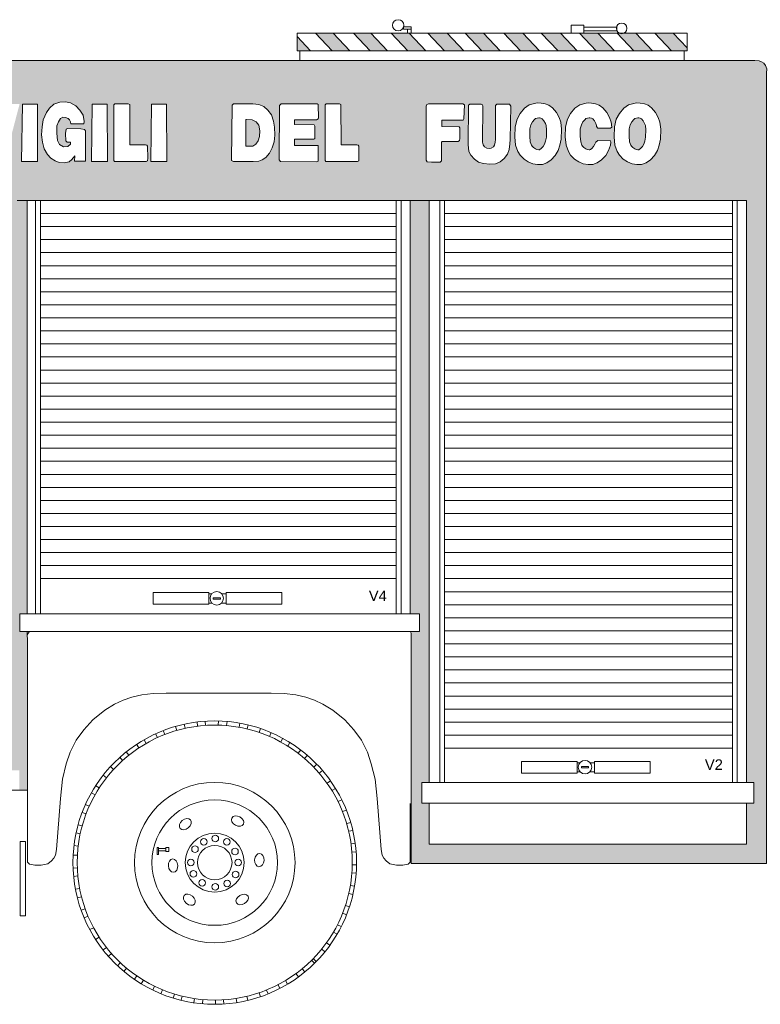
# Model space of a CAD drawing. Header units: metres. Extents: x -167 to 262, y -186 to 508.
# Tile 60 of 256: x 246.88 to 248.9, y -169.41 to -166.72. Entities that reach past the tile are written whole.
import ezdxf

# ---------------------------------------------------------------- set-up
doc = ezdxf.new("R2010")
doc.units = ezdxf.units.M
doc.header["$MEASUREMENT"] = 0
doc.styles.add('ERSTELLTER_STIL_1', font='arial.ttf')

msp = doc.modelspace()

# ---------------------------------------------------------------- hatches: boundary and pattern name
at = {"linetype": 'Continuous', "lineweight": 18}
for points in [[(247.7325, -166.755), (247.6847, -166.755), (247.7303, -166.8037), (247.7781, -166.8037)], [(247.8359, -166.755), (247.7887, -166.755), (247.8343, -166.8037), (247.8815, -166.8037)], [(247.9403, -166.755), (247.8916, -166.755), (247.9372, -166.8037), (247.9859, -166.8037)], [(248.0441, -166.755), (247.9917, -166.755), (248.0373, -166.8037), (248.0897, -166.8037)], [(248.1438, -166.755), (248.0931, -166.755), (248.1387, -166.8037), (248.1894, -166.8037)], [(248.2514, -166.755), (248.1994, -166.755), (248.245, -166.8037), (248.297, -166.8037)], [(248.3538, -166.755), (248.3016, -166.755), (248.3472, -166.8037), (248.3994, -166.8037)], [(248.4562, -166.755), (248.4058, -166.755), (248.4514, -166.8037), (248.5018, -166.8037)], [(248.5599, -166.755), (248.5279, -166.755, -0.250559), (248.5142, -166.755), (248.5091, -166.755), (248.5547, -166.8037), (248.6055, -166.8037)], [(248.6121, -166.755), (248.6577, -166.8037), (248.6997, -166.8037), (248.6997, -166.7951), (248.6622, -166.755)], [(247.6346, -166.7644), (247.6346, -166.8037), (247.6714, -166.8037)], [(247.5134, -167.0638), (247.5215, -167.0587), (247.5282, -167.0492), (247.5313, -167.0375), (247.5322, -167.0224), (247.5294, -167.0072), (247.5226, -166.998), (247.5114, -166.9921), (247.4943, -166.9915), (247.4941, -167.0641), (247.4999, -167.0641)], [(248.2715, -167.0524), (248.2748, -167.0612), (248.2776, -167.066), (248.2879, -167.073), (248.2962, -167.0742), (248.3002, -167.0726), (248.3093, -167.0625), (248.3132, -167.0506), (248.3155, -167.0399), (248.3161, -167.0197), (248.3147, -167.008), (248.3126, -167.0021), (248.3088, -166.9948), (248.3037, -166.9888), (248.2972, -166.9859), (248.2844, -166.9894), (248.2776, -166.9978), (248.2734, -167.0055), (248.2705, -167.0166), (248.2701, -167.0373)], [(248.5488, -167.066), (248.5591, -167.073), (248.5675, -167.0742), (248.5715, -167.0726), (248.5805, -167.0625), (248.5845, -167.0506), (248.5867, -167.0399), (248.5874, -167.0197), (248.586, -167.008), (248.5839, -167.0021), (248.58, -166.9948), (248.5749, -166.9888), (248.5684, -166.9859), (248.5557, -166.9894), (248.5489, -166.9978), (248.5446, -167.0055), (248.5418, -167.0166), (248.5414, -167.0373), (248.5428, -167.0524), (248.5461, -167.0612)], [(246.897, -167.2127), (246.8427, -167.2127), (246.8427, -168.7703), (246.8755, -168.7703), (246.8755, -168.8249), (246.8973, -168.8249), (246.8973, -168.4123), (246.897, -168.3999), (246.897, -168.3999), (246.897, -168.3914), (246.8767, -168.3914), (246.8767, -168.3426), (246.897, -168.3426)]]:
    msp.add_hatch(color=1, dxfattribs=at).paths.add_polyline_path(points)
h = msp.add_hatch(color=1, dxfattribs=at)
h.paths.add_polyline_path([(245.8277, -166.8551), (245.8277, -168.5342), (245.8714, -168.5342), (245.8714, -167.2127), (247.9431, -167.2127), (247.9431, -168.3426), (247.9685, -168.3426), (247.9685, -168.3914), (247.9444, -168.3914), (247.9463, -168.3959), (247.9463, -169.0257), (248.9173, -169.0257), (248.9173, -166.8648), (248.9177, -166.853), (248.9138, -166.8438), (248.9092, -166.8377), (248.9035, -166.8338), (248.8966, -166.8312), (248.8847, -166.8303), (245.943, -166.8303), (245.8497, -166.8313), (245.8372, -166.8319), (245.8335, -166.8341), (245.831, -166.8375), (245.8288, -166.8418), (245.8279, -166.8496)])
h.paths.add_polyline_path([(246.0762, -167.0288, -1), (246.2264, -167.0288, -1)], flags=0)
h.paths.add_polyline_path([(246.2512, -166.9997), (246.2512, -166.9678), (246.2663, -166.9678), (246.2712, -166.9663), (246.2755, -166.9639), (246.2791, -166.9605), (246.2813, -166.9562), (246.2818, -166.952), (246.2817, -166.9473), (246.285, -166.9431), (246.3105, -166.9431), (246.3139, -166.9475), (246.3139, -167.1104), (246.3087, -167.1153), (246.2809, -167.1153), (246.276, -167.1106), (246.276, -166.9997)], flags=0)
h.paths.add_polyline_path([(246.3668, -166.9997), (246.3421, -166.9997), (246.3421, -166.9678), (246.3572, -166.9678), (246.362, -166.9663), (246.3664, -166.9639), (246.3699, -166.9605), (246.3722, -166.9562), (246.3726, -166.952), (246.3725, -166.9473), (246.3759, -166.9431), (246.4013, -166.9431), (246.4047, -166.9475), (246.4047, -167.1104), (246.3995, -167.1153), (246.3718, -167.1153), (246.3668, -167.1106)], flags=0)
h.paths.add_polyline_path([(246.4289, -167.0746), (246.4328, -167.0707), (246.4642, -167.0613), (246.4676, -167.0662), (246.4716, -167.0738), (246.4769, -167.0793), (246.4834, -167.0837), (246.4912, -167.0848), (246.4984, -167.0837), (246.5043, -167.0812), (246.5092, -167.0766), (246.5138, -167.0707), (246.517, -167.0621), (246.517, -167.0533), (246.5162, -167.0449), (246.5122, -167.0361), (246.5041, -167.0302), (246.4937, -167.0273), (246.4819, -167.0283), (246.4727, -167.0332), (246.4671, -167.0409), (246.4333, -167.0366), (246.4321, -167.032), (246.4454, -166.9436), (246.5451, -166.9436), (246.5499, -166.9455), (246.5499, -166.9795), (246.5428, -166.98), (246.476, -166.98), (246.4749, -166.9971), (246.4843, -166.9944), (246.4956, -166.9928), (246.5036, -166.9928), (246.515, -166.9944), (246.5243, -166.9971), (246.5347, -167.0028), (246.543, -167.0104), (246.549, -167.0178), (246.5534, -167.0274), (246.5574, -167.0404), (246.5577, -167.0551), (246.557, -167.0668), (246.554, -167.0788), (246.5467, -167.0951), (246.5347, -167.1078), (246.523, -167.1154), (246.5077, -167.1198), (246.4923, -167.1211), (246.478, -167.1208), (246.4649, -167.1171), (246.4522, -167.1099), (246.443, -167.1011), (246.4337, -167.0879)], flags=0)
h.paths.add_polyline_path([(246.7949, -167.1044), (246.7595, -166.9487), (246.7971, -166.9487), (246.8159, -167.0475), (246.8375, -166.9487), (246.8762, -166.9487), (246.8353, -167.1049)], flags=0)
h.paths.add_polyline_path([(246.9254, -167.106), (246.8817, -167.106), (246.8838, -166.9492), (246.9248, -166.9498)], flags=0)
h.paths.add_polyline_path([(246.9361, -167.0328), (246.9378, -167.011), (246.9405, -166.9923), (246.9495, -166.9726), (246.9582, -166.9602), (246.9696, -166.9492), (246.986, -166.9435), (247.0014, -166.9431), (247.0151, -166.9455), (247.0299, -166.9535), (247.0406, -166.9657), (247.0494, -166.9798), (247.0528, -166.9965), (247.0521, -167.0029), (247.0405, -167.0031), (247.0162, -167.0027), (247.0155, -166.9979), (247.0128, -166.9924), (247.0086, -166.9885), (247.0015, -166.9856), (246.9944, -166.985), (246.9878, -166.9887), (246.982, -166.9974), (246.9775, -167.009), (246.9775, -167.0287), (246.9799, -167.0485), (246.9852, -167.0595), (246.9962, -167.0664), (247.0076, -167.065), (247.0152, -167.059), (247.0155, -167.0529), (247.0065, -167.0532), (247.0023, -167.0495), (247.002, -167.0295), (247.0036, -167.016), (247.0439, -167.0169), (247.0563, -167.0192), (247.056, -167.1051), (247.0265, -167.1051), (247.0268, -167.0903), (247.0192, -167.1006), (247.0113, -167.1069), (246.9981, -167.1095), (246.9844, -167.1085), (246.973, -167.1045), (246.9617, -167.0974), (246.9525, -167.0869), (246.9435, -167.0714), (246.9388, -167.0532)], flags=0)
h.paths.add_polyline_path([(247.0723, -167.106), (247.0743, -166.9492), (247.1154, -166.9498), (247.1159, -167.106)], flags=0)
h.paths.add_polyline_path([(247.1339, -167.1057), (247.1337, -166.9488), (247.1729, -166.9484), (247.1769, -166.9504), (247.1773, -167.0604), (247.2233, -167.0604), (247.2256, -167.0641), (247.2262, -167.0973), (247.2257, -167.1059)], flags=0)
h.paths.add_polyline_path([(247.2347, -167.106), (247.2367, -166.9492), (247.2778, -166.9498), (247.2783, -167.106)], flags=0)
h.paths.add_polyline_path([(247.4551, -167.1038), (247.4567, -166.9519), (247.4607, -166.9483), (247.5134, -166.9483), (247.5302, -166.9499), (247.5434, -166.9558), (247.5542, -166.9658), (247.5641, -166.9786), (247.5701, -166.9961), (247.5725, -167.0125), (247.5737, -167.034), (247.5713, -167.0528), (247.5665, -167.0691), (247.5593, -167.0831), (247.5486, -167.0951), (247.5386, -167.1014), (247.5302, -167.105), (247.5146, -167.1058), (247.4603, -167.1058)], flags=0)
h.paths.add_polyline_path([(247.5889, -167.1065), (247.5858, -167.102), (247.5863, -166.9531), (247.5906, -166.9484), (247.6919, -166.9484), (247.6926, -166.9891), (247.6877, -166.9919), (247.6272, -166.9919), (247.6272, -167.0053), (247.6829, -167.0055), (247.683, -167.0453), (247.6269, -167.0453), (247.6269, -167.0625), (247.6823, -167.0625), (247.6917, -167.0627), (247.6922, -167.0678), (247.6917, -167.107)], flags=0)
h.paths.add_polyline_path([(247.7111, -167.1057), (247.7109, -166.9488), (247.7501, -166.9484), (247.7541, -166.9504), (247.7545, -167.0604), (247.8005, -167.0604), (247.8028, -167.0641), (247.8034, -167.0973), (247.8029, -167.1059)], flags=0)
h.paths.add_polyline_path([(247.975, -168.8607), (247.975, -168.8042), (247.9955, -168.8042), (247.9955, -167.2127), (248.8625, -167.2127), (248.8625, -168.8042), (248.8826, -168.8042), (248.8826, -168.8607), (248.8625, -168.8607), (248.8625, -168.9722), (247.9955, -168.9722), (247.9955, -168.8607)], flags=0)
h.paths.add_polyline_path([(247.9893, -167.1074), (247.987, -167.1023), (247.987, -166.9549), (247.9886, -166.95), (247.9937, -166.9486), (248.0873, -166.9486), (248.0914, -166.9513), (248.0898, -166.9932), (248.0297, -166.9931), (248.0297, -167.0108), (248.0792, -167.011), (248.079, -167.0437), (248.0782, -167.051), (248.0308, -167.0511), (248.0291, -167.0535), (248.0291, -167.1043), (248.0249, -167.1082), (248.0015, -167.1082)], flags=0)
h.paths.add_polyline_path([(248.102, -167.0601), (248.1024, -166.9493), (248.1411, -166.9498), (248.1422, -166.9551), (248.1413, -167.0529), (248.1431, -167.0607), (248.1464, -167.0664), (248.1524, -167.0697), (248.159, -167.0709), (248.165, -167.07), (248.1707, -167.0664), (248.1737, -167.0613), (248.1758, -167.0535), (248.1761, -167.046), (248.1761, -166.953), (248.1803, -166.9494), (248.2143, -166.9497), (248.218, -166.9549), (248.2163, -167.0464), (248.2154, -167.0579), (248.2137, -167.0729), (248.2094, -167.0861), (248.2004, -167.0977), (248.1889, -167.1067), (248.176, -167.1122), (248.1606, -167.1135), (248.1435, -167.1118), (248.1302, -167.1079), (248.1191, -167.0994), (248.1088, -167.0887), (248.1037, -167.0784)], flags=0)
h.paths.add_polyline_path([(248.2294, -167.0388), (248.2299, -167.0111), (248.2352, -166.9903), (248.2438, -166.9749), (248.2555, -166.9606), (248.2688, -166.9515), (248.2897, -166.9458), (248.3008, -166.9462), (248.3124, -166.9482), (248.3223, -166.9525), (248.3318, -166.9591), (248.3427, -166.9719), (248.35, -166.9857), (248.3546, -166.9986), (248.3569, -167.018), (248.356, -167.0447), (248.3526, -167.0612), (248.3476, -167.0761), (248.3398, -167.0895), (248.3285, -167.102), (248.3167, -167.1099), (248.3044, -167.1146), (248.2915, -167.1146), (248.2784, -167.1127), (248.2661, -167.1074), (248.2544, -167.0994), (248.2438, -167.0888), (248.2379, -167.0787), (248.2315, -167.0616)], flags=0)
h.paths.add_polyline_path([(248.3692, -167.0616), (248.3671, -167.0388), (248.3676, -167.0111), (248.3729, -166.9903), (248.3815, -166.9749), (248.3932, -166.9606), (248.4065, -166.9515), (248.4274, -166.9458), (248.4385, -166.9462), (248.4501, -166.9482), (248.46, -166.9525), (248.4695, -166.9591), (248.4804, -166.9719), (248.4877, -166.9857), (248.4923, -166.9986), (248.4942, -167.0151), (248.4744, -167.0151), (248.456, -167.0146), (248.4527, -167.0107), (248.4524, -167.008), (248.4503, -167.0021), (248.4465, -166.9948), (248.442, -166.9895), (248.4402, -166.9882), (248.4384, -166.9875), (248.4344, -166.9868), (248.4321, -166.9867), (248.4237, -166.989), (248.421, -166.9909), (248.4153, -166.9978), (248.4111, -167.0055), (248.4082, -167.0166), (248.4078, -167.0373), (248.4092, -167.0524), (248.4125, -167.0612), (248.414, -167.0638), (248.4182, -167.0679), (248.4236, -167.0716), (248.4272, -167.0732), (248.4321, -167.0739), (248.4346, -167.0739), (248.4356, -167.0735), (248.4393, -167.071), (248.4445, -167.0653), (248.4481, -167.0591), (248.4502, -167.0529), (248.4562, -167.0491), (248.4926, -167.0499), (248.4903, -167.0612), (248.4853, -167.0761), (248.4775, -167.0895), (248.4662, -167.102), (248.4544, -167.1099), (248.4421, -167.1146), (248.4292, -167.1146), (248.4161, -167.1127), (248.4038, -167.1074), (248.3921, -167.0994), (248.3815, -167.0888), (248.3756, -167.0787)], flags=0)
h.paths.add_polyline_path([(248.5006, -167.0388), (248.5012, -167.0111), (248.5065, -166.9903), (248.515, -166.9749), (248.5267, -166.9606), (248.5401, -166.9515), (248.561, -166.9458), (248.5721, -166.9462), (248.5836, -166.9482), (248.5935, -166.9525), (248.6031, -166.9591), (248.614, -166.9719), (248.6212, -166.9857), (248.6258, -166.9986), (248.6282, -167.018), (248.6273, -167.0447), (248.6239, -167.0612), (248.6189, -167.0761), (248.611, -167.0895), (248.5998, -167.102), (248.588, -167.1099), (248.5756, -167.1146), (248.5628, -167.1146), (248.5496, -167.1127), (248.5374, -167.1074), (248.5257, -167.0994), (248.515, -167.0888), (248.5092, -167.0787), (248.5028, -167.0616)], flags=0)

# ---------------------------------------------------------------- linework, layer by layer
at = {"color": 7, "linetype": 'Continuous', "lineweight": 13}
for p, q in [((246.9199, -167.2127), (246.9199, -168.3426)), ((246.9333, -167.2127), (246.9333, -168.3426)), ((247.9054, -167.2127), (247.9054, -168.3426)), ((247.9188, -167.2127), (247.9188, -168.3426)), ((248.024, -167.2127), (248.024, -168.8042)), ((248.0374, -167.2127), (248.0374, -168.8042)), ((248.8236, -167.2127), (248.8236, -168.8042)), ((248.837, -167.2127), (248.837, -168.8042)), ((246.9333, -167.2484), (247.9054, -167.2484)), ((248.0374, -167.2484), (248.8236, -167.2484)), ((246.9333, -167.284), (247.9054, -167.284)), ((248.0374, -167.284), (248.8236, -167.284)), ((246.9333, -167.3197), (247.9054, -167.3197)), ((248.0374, -167.3197), (248.8236, -167.3197)), ((246.9333, -167.3553), (247.9054, -167.3553)), ((248.0374, -167.3553), (248.8236, -167.3553)), ((246.9333, -167.391), (247.9054, -167.391)), ((248.0374, -167.391), (248.8236, -167.391)), ((246.9333, -167.4266), (247.9054, -167.4266)), ((248.0374, -167.4266), (248.8236, -167.4266)), ((246.9333, -167.4623), (247.9054, -167.4623)), ((248.0374, -167.4623), (248.8236, -167.4623)), ((246.9333, -167.4979), (247.9054, -167.4979)), ((248.0374, -167.4979), (248.8236, -167.4979)), ((246.9333, -167.5336), (247.9054, -167.5336)), ((248.0374, -167.5336), (248.8236, -167.5336)), ((246.9333, -167.5692), (247.9054, -167.5692)), ((248.0374, -167.5692), (248.8236, -167.5692)), ((246.9333, -167.6049), (247.9054, -167.6049)), ((248.0374, -167.6049), (248.8236, -167.6049)), ((246.9333, -167.6405), (247.9054, -167.6405)), ((248.0374, -167.6405), (248.8236, -167.6405)), ((246.9333, -167.6762), (247.9054, -167.6762)), ((248.0374, -167.6762), (248.8236, -167.6762)), ((246.9333, -167.7118), (247.9054, -167.7118)), ((248.0374, -167.7118), (248.8236, -167.7118)), ((246.9333, -167.7475), (247.9054, -167.7475)), ((248.0374, -167.7475), (248.8236, -167.7475)), ((246.9333, -167.7831), (247.9054, -167.7831)), ((248.0374, -167.7831), (248.8236, -167.7831)), ((246.9333, -167.8188), (247.9054, -167.8188)), ((248.0374, -167.8188), (248.8236, -167.8188)), ((246.9333, -167.8544), (247.9054, -167.8544)), ((248.0374, -167.8544), (248.8236, -167.8544)), ((246.9333, -167.8901), (247.9054, -167.8901)), ((248.0374, -167.8901), (248.8236, -167.8901)), ((246.9333, -167.9257), (247.9054, -167.9257)), ((248.0374, -167.9257), (248.8236, -167.9257)), ((246.9333, -167.9614), (247.9054, -167.9614)), ((248.0374, -167.9614), (248.8236, -167.9614)), ((246.9333, -167.997), (247.9054, -167.997)), ((248.0374, -167.997), (248.8236, -167.997)), ((246.9333, -168.0327), (247.9054, -168.0327)), ((248.0374, -168.0327), (248.8236, -168.0327)), ((246.9333, -168.0683), (247.9054, -168.0683)), ((248.0374, -168.0683), (248.8236, -168.0683)), ((246.9333, -168.104), (247.9054, -168.104)), ((248.0374, -168.104), (248.8236, -168.104)), ((246.9333, -168.1396), (247.9054, -168.1396)), ((248.0374, -168.1396), (248.8236, -168.1396)), ((246.9333, -168.1753), (247.9054, -168.1753)), ((248.0374, -168.1753), (248.8236, -168.1753)), ((246.9333, -168.2109), (247.9054, -168.2109)), ((248.0374, -168.2109), (248.8236, -168.2109)), ((246.9333, -168.2466), (247.9054, -168.2466)), ((248.0374, -168.2466), (248.8236, -168.2466)), ((248.0374, -168.2822), (248.8236, -168.2822)), ((248.0374, -168.3179), (248.8236, -168.3179)), ((248.0374, -168.3535), (248.8236, -168.3535)), ((248.0374, -168.3892), (248.8236, -168.3892)), ((248.0374, -168.4248), (248.8236, -168.4248)), ((248.0374, -168.4605), (248.8236, -168.4605)), ((248.0374, -168.4961), (248.8236, -168.4961)), ((248.0374, -168.5318), (248.8236, -168.5318)), ((248.0374, -168.5675), (248.8236, -168.5675)), ((248.0374, -168.6031), (248.8236, -168.6031)), ((247.3284, -168.6558), (247.326, -168.6446)), ((247.3625, -168.6499), (247.3611, -168.6385)), ((247.3843, -168.6478), (247.3836, -168.6363)), ((247.4189, -168.6471), (247.4192, -168.6356)), ((247.4419, -168.6484), (247.4429, -168.6369)), ((247.4762, -168.653), (247.4783, -168.6417)), ((248.0374, -168.6388), (248.8236, -168.6388)), ((247.2527, -168.6812), (247.2479, -168.6707)), ((247.2728, -168.6726), (247.2686, -168.6619)), ((247.3056, -168.6616), (247.3024, -168.6505)), ((247.4976, -168.6575), (247.5003, -168.6463)), ((247.5309, -168.6672), (247.5346, -168.6563)), ((247.5586, -168.6779), (247.5632, -168.6674)), ((247.2023, -168.7091), (247.196, -168.6995)), ((247.2219, -168.697), (247.2162, -168.6871)), ((247.5897, -168.6931), (247.5953, -168.683)), ((247.6086, -168.7042), (247.6147, -168.6944)), ((248.0374, -168.6744), (248.8236, -168.6744)), ((247.1743, -168.7295), (247.1671, -168.7205)), ((247.6371, -168.7238), (247.6441, -168.7147)), ((248.0374, -168.7101), (248.8236, -168.7101)), ((247.1576, -168.7437), (247.1499, -168.7351)), ((247.655, -168.7383), (247.6625, -168.7296)), ((247.133, -168.768), (247.1246, -168.7602)), ((247.6801, -168.7621), (247.6884, -168.7542)), ((247.6948, -168.7783), (247.7036, -168.7709)), ((247.1137, -168.7907), (247.1047, -168.7836)), ((247.7161, -168.8056), (247.7255, -168.799)), ((247.0823, -168.8376), (247.0723, -168.8319)), ((247.0936, -168.8188), (247.084, -168.8126)), ((247.7296, -168.826), (247.7394, -168.82)), ((247.7463, -168.8563), (247.7566, -168.8512)), ((247.0578, -168.8897), (247.0471, -168.8856)), ((247.0666, -168.8684), (247.0561, -168.8637)), ((247.7585, -168.8835), (247.7691, -168.8793)), ((247.7698, -168.9162), (247.7808, -168.913)), ((247.0418, -168.9438), (247.0306, -168.9414)), ((247.047, -168.9226), (247.036, -168.9195)), ((247.7754, -168.9374), (247.7866, -168.9348)), ((247.0361, -168.978), (247.0247, -168.9766)), ((247.7817, -168.9714), (247.7931, -168.9698)), ((247.7842, -168.9943), (247.7956, -168.9934)), ((247.0339, -169.0029), (247.0225, -169.0023)), ((247.0337, -169.0375), (247.0222, -169.038)), ((247.7852, -169.0289), (247.7967, -169.0291)), ((247.0352, -169.0594), (247.0237, -169.0605)), ((247.7842, -169.0508), (247.7957, -169.0516)), ((247.0401, -169.0936), (247.0288, -169.0958)), ((247.7801, -169.0851), (247.7914, -169.087)), ((247.0451, -169.1161), (247.034, -169.119)), ((247.7757, -169.1072), (247.7869, -169.1098)), ((247.0553, -169.1492), (247.0444, -169.1531)), ((247.7664, -169.1405), (247.7773, -169.1441)), ((247.0632, -169.1696), (247.0526, -169.1741)), ((247.7589, -169.1611), (247.7696, -169.1653)), ((247.0782, -169.2008), (247.068, -169.2062)), ((247.7447, -169.1927), (247.755, -169.1979)), ((247.0933, -169.2265), (247.0836, -169.2327)), ((247.7337, -169.2129), (247.7436, -169.2187)), ((247.1133, -169.2547), (247.1043, -169.2617)), ((247.7016, -169.2593), (247.7105, -169.2666)), ((247.7149, -169.2419), (247.7242, -169.2486)), ((247.1273, -169.2715), (247.1187, -169.2791)), ((247.6741, -169.2897), (247.6822, -169.2979)), ((247.6786, -169.2852), (247.6868, -169.2932)), ((247.1514, -169.2964), (247.1435, -169.3047)), ((247.1686, -169.3117), (247.1613, -169.3205)), ((247.6485, -169.3129), (247.6558, -169.3218)), ((247.1962, -169.3326), (247.1897, -169.342)), ((247.2146, -169.3444), (247.2086, -169.3543)), ((247.6023, -169.3455), (247.6082, -169.3553)), ((247.6312, -169.3264), (247.638, -169.3356)), ((247.245, -169.361), (247.2399, -169.3713)), ((247.2665, -169.3706), (247.2621, -169.3813)), ((247.5508, -169.3712), (247.5551, -169.3818)), ((247.5822, -169.3567), (247.5875, -169.3669)), ((247.2991, -169.3823), (247.2957, -169.3933)), ((247.3202, -169.3881), (247.3174, -169.3993)), ((247.3541, -169.3947), (247.3524, -169.4061)), ((247.377, -169.3974), (247.376, -169.4089)), ((247.4116, -169.3988), (247.4116, -169.4103)), ((247.4335, -169.3981), (247.4342, -169.4095)), ((247.4679, -169.3942), (247.4696, -169.4056)), ((247.4971, -169.3884), (247.4997, -169.3996)), ((247.5303, -169.3788), (247.534, -169.3897))]:
    msp.add_line(p, q, dxfattribs=at)
for points in [[(248.383, -166.7337), (248.418, -166.7337), (248.418, -166.755), (248.383, -166.755)], [(247.6346, -166.755), (248.6997, -166.755), (248.6997, -166.8037), (247.6346, -166.8037)], [(247.9254, -166.7379), (247.9459, -166.7379), (247.9459, -166.7444), (247.9254, -166.7444)], [(247.9356, -166.7444), (247.9462, -166.7444), (247.9462, -166.755), (247.9356, -166.755)], [(248.4176, -166.7389), (248.5082, -166.7389), (248.5082, -166.7488), (248.4176, -166.7488)], [(247.642, -166.8037), (248.6921, -166.8037), (248.6921, -166.8303), (247.642, -166.8303)], [(246.8838, -166.9492), (246.9248, -166.9498), (246.9254, -167.106), (246.8817, -167.106)], [(247.0162, -167.0027), (247.0405, -167.0031), (247.0521, -167.0029), (247.0528, -166.9965), (247.0494, -166.9798), (247.0406, -166.9657), (247.0299, -166.9535), (247.0151, -166.9455), (247.0014, -166.9431), (246.986, -166.9435), (246.9696, -166.9492), (246.9582, -166.9602), (246.9495, -166.9726), (246.9405, -166.9923), (246.9378, -167.011), (246.9361, -167.0328), (246.9388, -167.0532), (246.9435, -167.0714), (246.9525, -167.0869), (246.9617, -167.0974), (246.973, -167.1045), (246.9844, -167.1085), (246.9981, -167.1095), (247.0113, -167.1069), (247.0192, -167.1006), (247.0268, -167.0903), (247.0265, -167.1051), (247.056, -167.1051), (247.0563, -167.0221), (247.0539, -167.0187), (247.0439, -167.0169), (247.007, -167.0161), (247.0033, -167.0179), (247.002, -167.0295), (247.0023, -167.0495), (247.0065, -167.0532), (247.0155, -167.0529), (247.0152, -167.059), (247.0076, -167.065), (246.9962, -167.0664), (246.9852, -167.0595), (246.9799, -167.0485), (246.9775, -167.0287), (246.9775, -167.009), (246.982, -166.9974), (246.9878, -166.9887), (246.9944, -166.985), (247.0015, -166.9856), (247.0086, -166.9885), (247.0128, -166.9924), (247.0155, -166.9979)], [(247.0743, -166.9492), (247.1154, -166.9498), (247.1159, -167.106), (247.0723, -167.106)], [(247.1769, -166.9504), (247.1729, -166.9484), (247.1368, -166.9488), (247.1337, -166.9516), (247.1339, -167.1035), (247.1358, -167.1057), (247.2224, -167.1059), (247.2258, -167.1046), (247.2262, -167.0973), (247.2256, -167.0641), (247.2242, -167.0619), (247.2205, -167.0604), (247.1773, -167.0604)], [(247.2367, -166.9492), (247.2778, -166.9498), (247.2783, -167.106), (247.2347, -167.106)], [(247.4567, -166.9519), (247.4607, -166.9483), (247.5134, -166.9483), (247.5302, -166.9499), (247.5434, -166.9558), (247.5542, -166.9658), (247.5641, -166.9786), (247.5701, -166.9961), (247.5725, -167.0125), (247.5737, -167.034), (247.5713, -167.0528), (247.5665, -167.0691), (247.5593, -167.0831), (247.5486, -167.0951), (247.5386, -167.1014), (247.5302, -167.105), (247.5146, -167.1058), (247.4603, -167.1058), (247.4551, -167.1038)], [(247.6919, -166.95), (247.6892, -166.9484), (247.5906, -166.9484), (247.5863, -166.9531), (247.5858, -167.102), (247.5889, -167.1065), (247.6881, -167.107), (247.6917, -167.105), (247.6922, -167.0678), (247.6917, -167.0627), (247.6823, -167.0625), (247.6269, -167.0625), (247.6269, -167.0453), (247.6801, -167.0453), (247.683, -167.0434), (247.6829, -167.0091), (247.6807, -167.0055), (247.6272, -167.0053), (247.6272, -166.9919), (247.6877, -166.9919), (247.6915, -166.9897), (247.6926, -166.9881)], [(247.7541, -166.9504), (247.7501, -166.9484), (247.714, -166.9488), (247.7109, -166.9516), (247.711, -167.1035), (247.713, -167.1057), (247.7996, -167.1059), (247.803, -167.1046), (247.8034, -167.0973), (247.8028, -167.0641), (247.8014, -167.0619), (247.7977, -167.0604), (247.7545, -167.0604)], [(248.0914, -166.9513), (248.0873, -166.9486), (247.9937, -166.9486), (247.9886, -166.95), (247.987, -166.9549), (247.987, -167.1023), (247.9893, -167.1074), (248.0015, -167.1082), (248.0249, -167.1082), (248.0291, -167.1043), (248.0291, -167.0535), (248.0308, -167.0511), (248.0746, -167.051), (248.0784, -167.0487), (248.079, -167.0437), (248.0791, -167.0145), (248.0774, -167.011), (248.0297, -167.0108), (248.0297, -166.9931), (248.0882, -166.9931), (248.09, -166.9897)], [(248.1063, -166.9493), (248.1024, -166.9523), (248.102, -167.0601), (248.1037, -167.0784), (248.1088, -167.0887), (248.1191, -167.0994), (248.1302, -167.1079), (248.1435, -167.1118), (248.1606, -167.1135), (248.176, -167.1122), (248.1889, -167.1067), (248.2004, -167.0977), (248.2094, -167.0861), (248.2137, -167.0729), (248.2154, -167.0579), (248.2163, -167.0464), (248.218, -166.9549), (248.2143, -166.9497), (248.1803, -166.9494), (248.1761, -166.953), (248.1761, -167.046), (248.1758, -167.0535), (248.1737, -167.0613), (248.1707, -167.0664), (248.165, -167.07), (248.159, -167.0709), (248.1524, -167.0697), (248.1464, -167.0664), (248.1431, -167.0607), (248.1413, -167.0529), (248.1422, -166.9551), (248.1413, -166.9509), (248.1374, -166.9497)], [(248.2864, -166.9467), (248.2688, -166.9515), (248.2555, -166.9606), (248.2438, -166.9749), (248.2352, -166.9903), (248.2299, -167.0111), (248.2294, -167.0388), (248.2315, -167.0616), (248.2379, -167.0787), (248.2438, -167.0888), (248.2544, -167.0994), (248.2661, -167.1074), (248.2784, -167.1127), (248.2915, -167.1146), (248.3044, -167.1146), (248.3167, -167.1099), (248.3285, -167.102), (248.3398, -167.0895), (248.3476, -167.0761), (248.3526, -167.0612), (248.356, -167.0447), (248.3569, -167.018), (248.3546, -166.9986), (248.35, -166.9857), (248.3427, -166.9719), (248.3318, -166.9591), (248.3223, -166.9525), (248.3124, -166.9482), (248.3008, -166.9462), (248.2916, -166.9459)], [(248.5576, -166.9467), (248.5401, -166.9515), (248.5267, -166.9606), (248.515, -166.9749), (248.5065, -166.9903), (248.5012, -167.0111), (248.5006, -167.0388), (248.5028, -167.0616), (248.5092, -167.0787), (248.515, -167.0888), (248.5257, -167.0994), (248.5374, -167.1074), (248.5496, -167.1127), (248.5628, -167.1146), (248.5756, -167.1146), (248.588, -167.1099), (248.5998, -167.102), (248.611, -167.0895), (248.6189, -167.0761), (248.6239, -167.0612), (248.6273, -167.0447), (248.6282, -167.018), (248.6258, -166.9986), (248.6212, -166.9857), (248.614, -166.9719), (248.6031, -166.9591), (248.5935, -166.9525), (248.5836, -166.9482), (248.5721, -166.9462), (248.5629, -166.9459)], [(247.4963, -166.9916), (247.5114, -166.9921), (247.5226, -166.998), (247.5294, -167.0072), (247.5322, -167.0224), (247.5313, -167.0375), (247.5282, -167.0492), (247.5215, -167.0587), (247.5134, -167.0638), (247.4999, -167.0641), (247.4941, -167.0641), (247.4943, -166.9916)], [(248.2944, -166.9867), (248.286, -166.989), (248.2833, -166.9909), (248.2776, -166.9978), (248.2734, -167.0055), (248.2705, -167.0166), (248.2701, -167.0373), (248.2715, -167.0524), (248.2748, -167.0612), (248.2763, -167.0638), (248.2805, -167.0679), (248.2859, -167.0716), (248.2895, -167.0732), (248.2944, -167.0739), (248.2969, -167.0739), (248.2979, -167.0735), (248.3016, -167.071), (248.3068, -167.0653), (248.3104, -167.0591), (248.3132, -167.0506), (248.3155, -167.0399), (248.3161, -167.0197), (248.3147, -167.008), (248.3126, -167.0021), (248.3088, -166.9948), (248.3043, -166.9895), (248.3025, -166.9882), (248.3007, -166.9875), (248.2967, -166.9868)], [(248.5657, -166.9867), (248.5573, -166.989), (248.5545, -166.9909), (248.5489, -166.9978), (248.5446, -167.0055), (248.5418, -167.0166), (248.5414, -167.0373), (248.5428, -167.0524), (248.5461, -167.0612), (248.5476, -167.0638), (248.5517, -167.0679), (248.5571, -167.0716), (248.5608, -167.0732), (248.5657, -167.0739), (248.5681, -167.0739), (248.5692, -167.0735), (248.5729, -167.071), (248.578, -167.0653), (248.5817, -167.0591), (248.5845, -167.0506), (248.5867, -167.0399), (248.5874, -167.0197), (248.586, -167.008), (248.5839, -167.0021), (248.58, -166.9948), (248.5756, -166.9895), (248.5737, -166.9882), (248.572, -166.9875), (248.5679, -166.9868)], [(247.2413, -168.2848), (247.3931, -168.2848), (247.3931, -168.3168), (247.2413, -168.3168)], [(247.4409, -168.2848), (247.5927, -168.2848), (247.5927, -168.3168), (247.4409, -168.3168)], [(247.4048, -168.299), (247.4247, -168.299), (247.4247, -168.3026), (247.4048, -168.3026)], [(246.8767, -168.3426), (247.9685, -168.3426), (247.9685, -168.3914), (246.8767, -168.3914)], [(248.2475, -168.7464), (248.3994, -168.7464), (248.3994, -168.7785), (248.2475, -168.7785)], [(248.4471, -168.7464), (248.599, -168.7464), (248.599, -168.7785), (248.4471, -168.7785)], [(248.4111, -168.7606), (248.4309, -168.7606), (248.4309, -168.7642), (248.4111, -168.7642)], [(247.975, -168.8042), (248.8826, -168.8042), (248.8826, -168.8607), (247.975, -168.8607)], [(246.8777, -168.9653), (246.8919, -168.9653), (246.8919, -169.1686), (246.8777, -169.1686)], [(247.2519, -168.9819), (247.2559, -168.9819), (247.2559, -169.0012), (247.2519, -169.0012)], [(247.2556, -168.9843), (247.2758, -168.9843), (247.2758, -168.9907), (247.2556, -168.9907)], [(247.2759, -168.9818), (247.2839, -168.9818), (247.2839, -168.9926), (247.2759, -168.9926)]]:
    msp.add_lwpolyline(points, close=True, dxfattribs=at)
for points in [[(247.6847, -166.755), (247.7303, -166.8037)], [(247.7325, -166.755), (247.7781, -166.8037)], [(247.7887, -166.755), (247.8343, -166.8037)], [(247.8359, -166.755), (247.8815, -166.8037)], [(247.8916, -166.755), (247.9372, -166.8037)], [(247.9403, -166.755), (247.9859, -166.8037)], [(247.9917, -166.755), (248.0373, -166.8037)], [(248.0441, -166.755), (248.0897, -166.8037)], [(248.0931, -166.755), (248.1387, -166.8037)], [(248.1438, -166.755), (248.1894, -166.8037)], [(248.1994, -166.755), (248.245, -166.8037)], [(248.2514, -166.755), (248.297, -166.8037)], [(248.3016, -166.755), (248.3472, -166.8037)], [(248.3538, -166.755), (248.3994, -166.8037)], [(248.4058, -166.755), (248.4514, -166.8037)], [(248.4562, -166.755), (248.5018, -166.8037)], [(248.5091, -166.755), (248.5547, -166.8037)], [(248.5599, -166.755), (248.6055, -166.8037)], [(248.6121, -166.755), (248.6577, -166.8037)], [(248.6622, -166.755), (248.6997, -166.7951)], [(247.6346, -166.7644), (247.6714, -166.8037)], [(245.943, -166.8303), (248.8847, -166.8303), (248.8966, -166.8312), (248.9035, -166.8338), (248.9092, -166.8377), (248.9138, -166.8438), (248.9177, -166.853), (248.9173, -166.8648), (248.9173, -169.0257), (247.9463, -169.0257), (247.9463, -168.3959), (247.9444, -168.3916), (247.9399, -168.3907), (247.9322, -168.3909), (246.9066, -168.3909), (246.9022, -168.392), (246.8985, -168.3976), (246.897, -168.4018), (246.8973, -168.4123), (246.8973, -168.8249), (245.8563, -168.8249)], [(248.4241, -166.9467), (248.4065, -166.9515), (248.3932, -166.9606), (248.3815, -166.9749), (248.3729, -166.9903), (248.3676, -167.0111), (248.3671, -167.0388), (248.3692, -167.0616), (248.3756, -167.0787), (248.3815, -167.0888), (248.3921, -167.0994), (248.4038, -167.1074), (248.4161, -167.1127), (248.4292, -167.1146), (248.4421, -167.1146), (248.4544, -167.1099), (248.4662, -167.102), (248.4775, -167.0895), (248.4853, -167.0761), (248.4903, -167.0612), (248.492, -167.0529)], [(248.4939, -167.0123), (248.4923, -166.9986), (248.4877, -166.9857), (248.4804, -166.9719), (248.4695, -166.9591), (248.46, -166.9525), (248.4501, -166.9482), (248.4385, -166.9462), (248.4293, -166.9459), (248.4241, -166.9467)], [(248.4527, -167.0107), (248.4524, -167.008), (248.4503, -167.0021), (248.4465, -166.9948), (248.442, -166.9895), (248.4402, -166.9882), (248.4384, -166.9875), (248.4344, -166.9868), (248.4321, -166.9867), (248.4237, -166.989), (248.421, -166.9909), (248.4153, -166.9978), (248.4111, -167.0055), (248.4082, -167.0166), (248.4078, -167.0373), (248.4092, -167.0524), (248.4125, -167.0612), (248.414, -167.0638), (248.4182, -167.0679), (248.4236, -167.0716), (248.4272, -167.0732), (248.4321, -167.0739), (248.4346, -167.0739), (248.4356, -167.0735), (248.4393, -167.071), (248.4445, -167.0653), (248.4481, -167.0591), (248.4502, -167.0529)], [(248.4527, -167.0107), (248.456, -167.0146), (248.4744, -167.0151), (248.491, -167.0151), (248.4939, -167.0123)], [(248.4502, -167.0529), (248.4562, -167.0491), (248.4903, -167.0499), (248.492, -167.0529)], [(246.8696, -167.2127), (248.8625, -167.2127), (248.8625, -168.8042)], [(246.897, -168.3426), (246.897, -167.2127)], [(247.9431, -167.2127), (247.9431, -168.3426)], [(247.9955, -168.8042), (247.9955, -167.2127)], [(247.3931, -168.2885), (247.4007, -168.2885)], [(247.429, -168.2885), (247.4409, -168.2885)], [(247.402, -168.3136), (247.3931, -168.3136)], [(247.4409, -168.3136), (247.4276, -168.3136)], [(246.897, -168.4018), (246.897, -168.3914)], [(246.8973, -168.8249), (246.8973, -169.0216), (246.9034, -169.0276), (246.9179, -169.03), (246.9353, -169.03), (246.953, -169.0264), (246.9635, -169.0179), (246.9699, -169.0107), (246.974, -169.0022), (246.9772, -168.9869), (246.9876, -168.8477), (246.9933, -168.7951), (247.0038, -168.753), (247.0143, -168.7214), (247.0306, -168.6882), (247.0516, -168.6599), (247.0764, -168.6329), (247.1093, -168.6065), (247.1357, -168.5893), (247.1593, -168.5786), (247.1829, -168.5708), (247.2101, -168.5643), (247.2415, -168.5608), (247.308, -168.5593), (247.5638, -168.5593)], [(247.9436, -168.861), (247.9436, -169.0216), (247.9374, -169.0276), (247.9229, -169.03), (247.9056, -169.03), (247.8878, -169.0264), (247.8774, -169.0179), (247.8709, -169.0107), (247.8669, -169.0022), (247.8636, -168.9869), (247.8533, -168.8477), (247.8476, -168.7951), (247.837, -168.753), (247.8265, -168.7214), (247.8103, -168.6882), (247.7892, -168.6599), (247.7645, -168.6329), (247.7316, -168.6065), (247.7051, -168.5893), (247.6815, -168.5786), (247.658, -168.5708), (247.6308, -168.5643), (247.5993, -168.5608), (247.5328, -168.5593), (247.277, -168.5593)], [(248.3994, -168.7502), (248.4069, -168.7502)], [(248.4352, -168.7502), (248.4471, -168.7502)], [(248.4082, -168.7752), (248.3994, -168.7752)], [(248.4471, -168.7752), (248.4339, -168.7752)], [(248.8625, -168.8607), (248.8625, -168.9722), (247.9955, -168.9722), (247.9955, -168.8607)]]:
    msp.add_lwpolyline(points, dxfattribs=at)
for centre, radius in [((247.9105, -166.7338), 0.0154), ((248.5211, -166.7422), 0.0145), ((247.4148, -168.3004), 0.0184), ((247.4093, -169.0229), 0.3874), ((247.4093, -169.0229), 0.3759), ((248.421, -168.762), 0.0184), ((247.4093, -169.0229), 0.2194), ((247.4093, -169.0229), 0.1715), ((247.4093, -169.0229), 0.0804), ((247.3794, -168.9661), 0.00907), ((247.4109, -168.9568), 0.00907), ((247.4424, -168.9661), 0.00907), ((247.3554, -168.9862), 0.00907), ((247.4093, -169.0229), 0.0472), ((247.4647, -168.9923), 0.00907), ((247.344, -169.0229), 0.00907), ((247.4735, -169.0229), 0.00907), ((247.3509, -169.0536), 0.00907), ((247.4664, -169.0553), 0.00907), ((247.3749, -169.0782), 0.00907), ((247.443, -169.0798), 0.00907), ((247.4109, -169.0889), 0.00907)]:
    msp.add_circle(centre, radius, dxfattribs=at)
for centre, major_axis in [((247.3288, -168.9176), (0.0139, 0.0118)), ((247.472, -168.9095), (-0.0162, 0.0084)), ((247.2956, -169.0312), (-0.001, 0.0182)), ((247.5312, -169.0159), (0.0012, 0.0182)), ((247.3398, -169.1243), (-0.0139, 0.0119)), ((247.4844, -169.1238), (0.0158, 0.0091))]:
    msp.add_ellipse(centre, major_axis=major_axis, ratio=0.704722, dxfattribs=at)

# ---------------------------------------------------------------- texts
at = {"color": 7, "linetype": 'Continuous', "lineweight": 13, "char_height": 0.028797, "attachment_point": 1, "style": 'ERSTELLTER_STIL_1'}
for s, insert in [('\\A1;{\\pql;\\fArial|b0|i0|c0|p0;\\W1.000000;V4}', (247.8303, -168.279)), ('\\A1;{\\pql;\\fArial|b0|i0|c0|p0;\\W1.000000;V2}', (248.7485, -168.7407))]:
    msp.add_mtext(s, dxfattribs=dict(at, insert=insert))

doc.saveas('drawing.dxf')
